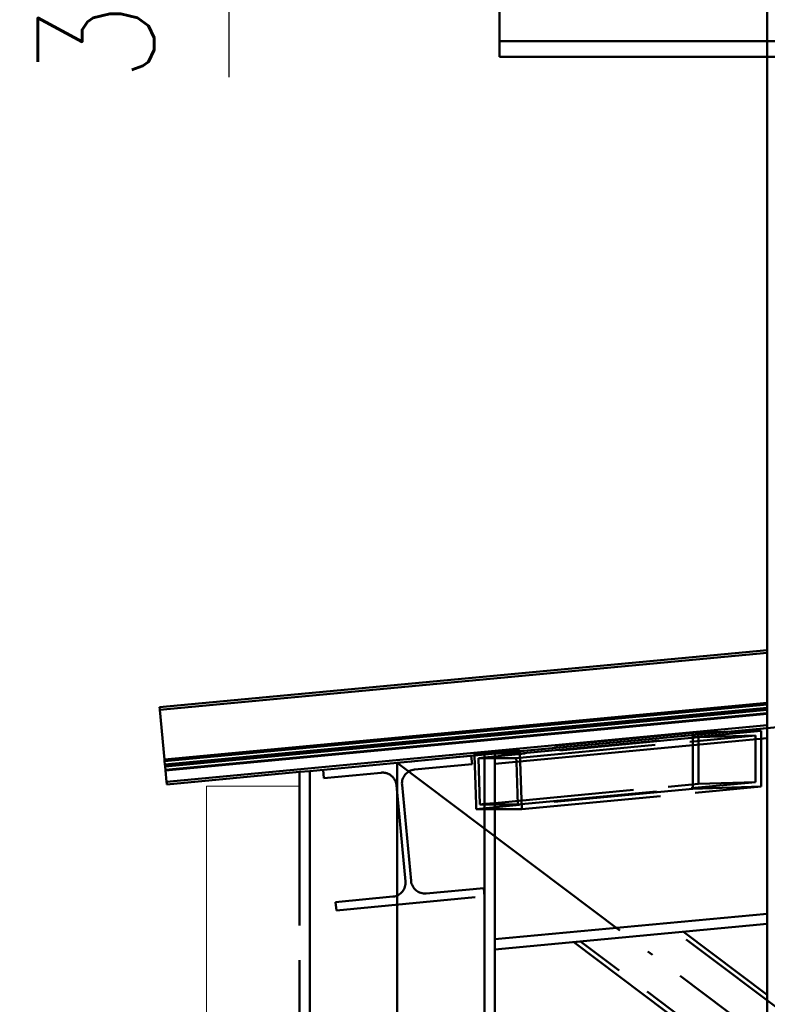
# Paper-space layout 'Layout1' of a CAD drawing. Extents: x -2 to 1033, y -36 to 596.
# Tile 240 of 256: x 350 to 366, y 499 to 520. Entities that reach past the tile are written whole.
import ezdxf

# ---------------------------------------------------------------- set-up
doc = ezdxf.new("R2010")
doc.units = 0
doc.linetypes.add('ACAD_ISO02W100', pattern=[15, 12, -3])
doc.linetypes.add('ACAD_ISO04W100', pattern=[30.5, 24, -3, 0.5, -3])
doc.layers.get('0').update_dxf_attribs({"linetype": 'CONTINUOUS'})
doc.layers.get('DEFPOINTS').update_dxf_attribs({"color": 132, "linetype": 'CONTINUOUS'})
for name, color, linetype, lineweight in [('SS_KOTY', 3, 'CONTINUOUS', 25), ('SS_PLOŠINA', 91, 'CONTINUOUS', 50), ('SS_PODKLADY_PANELY', 9, 'CONTINUOUS', 13), ('SS_SLOUPY KRAJNÍ', 143, 'CONTINUOUS', 50), ('SS_VAZNICE', 123, 'CONTINUOUS', 50), ('SS_ZEBRIK KOŠ', 75, 'CONTINUOUS', 50), ('SS_ZTUŽENÍ STĚNY', 203, 'CONTINUOUS', 50), ('SS_ZTUŽENÍ STŘECHA', 211, 'CONTINUOUS', 50)]:
    doc.layers.add(name, color=color, linetype=linetype, lineweight=lineweight)
doc.layers.add('SS_PLECHY', color=7, linetype='CONTINUOUS', lineweight=50, true_color=0xb47846)
doc.styles.add('ROMANS', font='romans.shx', dxfattribs={"width": 0.8})
doc.dimstyles.new('A-1_(2.5)_50AS', dxfattribs={"dimtxt": 2.5, "dimasz": 2, "dimexe": 1, "dimexo": 2, "dimgap": 0, "dimtad": 0, "dimdec": 1, "dimlfac": 50, "dimrnd": 1, "dimtxsty": 'ROMANS', "dimblk1": 'OBLIQUE', "dimblk2": 'OBLIQUE', "dimsah": 1, "dimcen": 2, "dimclrd": 256, "dimclre": 256, "dimclrt": 256, "dimadec": 1, "dimazin": 2, "dimtfac": 0.714286, "dimtdec": 1, "dimtmove": 0, "dimatfit": 3, "dimldrblk": 'OPEN', "dimfxl": 1, "dimtvp": 1.142857, "dimtfill": 1, "dimtolj": 1, "dimlwd": -1, "dimlwe": -1, "dimarcsym": 0})

# ---------------------------------------------------------------- blocks, each defined once
blk = doc.blocks.new('_Oblique')
at = {"color": 0, "linetype": 'ByBlock', "lineweight": -2}
blk.add_line((-0.5, -0.5), (0.5, 0.5), dxfattribs=at)
blk = doc.blocks.new('*D32')
at = {"layer": 'DEFPOINTS', "color": 0, "transparency": 16777216}
for p in [(360.006, 524.985), (354.182, 524.385), (360.006, 524.385)]:
    blk.add_point(p, dxfattribs=at)
at = {"layer": 'SS_KOTY', "transparency": 16777216}
for p, q in [((358.006, 524.985), (353.182, 524.985)), ((354.182, 524.985), (354.182, 524.385)), ((358.006, 524.385), (353.182, 524.385)), ((354.182, 524.385), (354.182, 519.147))]:
    blk.add_line(p, q, dxfattribs=at)
at = {"layer": 'SS_KOTY', "transparency": 16777216, "xscale": 2, "yscale": 2, "zscale": 2}
for p, rotation in [((354.182, 524.985), 90), ((354.182, 524.385), 270)]:
    blk.add_blockref('_Oblique', p, dxfattribs=dict(at, rotation=rotation))
at = {"layer": 'SS_KOTY', "transparency": 16777216, "insert": (351.325, 520.766), "char_height": 2.5, "attachment_point": 5, "rotation": 90, "style": 'ROMANS', "bg_fill": 3, "box_fill_scale": 1.1, "bg_fill_color": 256, "bg_fill_true_color": 13158600, "bg_fill_transparency": 0}
blk.add_mtext('\\A1;30', dxfattribs=at)
blk = doc.blocks.new('_OPEN')
at = {"color": 0, "linetype": 'ByBlock'}
for p, q in [((-1, 0.167), (0, 0)), ((0, 0), (-1, -0.167)), ((0, 0), (-1, 0))]:
    blk.add_line(p, q, dxfattribs=at)

psp = doc.layouts.get("Layout1")

# ---------------------------------------------------------------- linework, layer by layer
at = {"layer": 'SS_PLECHY', "color": 5, "linetype": 'Continuous', "ltscale": 0.25}
for p, q in [((365.7698, 506.8119), (352.6938, 505.5812)), ((352.6992, 505.5231), (365.7698, 506.7533)), ((352.7996, 504.457), (365.7698, 505.6777)), ((352.803, 504.4208), (365.7698, 505.6412)), ((352.6938, 505.5812), (352.6973, 505.5433)), ((352.6973, 505.5433), (352.6992, 505.5231)), ((352.6992, 505.5231), (352.7996, 504.457)), ((352.8097, 504.3498), (365.7698, 505.5696)), ((352.8137, 504.3071), (365.7698, 505.5265)), ((365.7698, 505.4514), (352.8207, 504.2327)), ((352.8217, 504.2217), (365.7698, 505.4404)), ((352.8448, 503.9767), (365.7698, 505.1932)), ((355.9263, 504.2081), (359.6863, 504.562)), ((352.7996, 504.457), (352.8012, 504.4399)), ((352.8012, 504.4399), (352.803, 504.4208)), ((352.803, 504.4208), (352.8097, 504.3498)), ((352.803, 504.4208), (352.8046, 504.4033)), ((352.8097, 504.3498), (352.8118, 504.3273)), ((352.8118, 504.3273), (352.8137, 504.3071)), ((352.8137, 504.3071), (352.8147, 504.2961)), ((352.8137, 504.3071), (352.8207, 504.2327)), ((352.8147, 504.2961), (352.8207, 504.2327)), ((352.8207, 504.2327), (352.8217, 504.2217)), ((352.8217, 504.2217), (352.8448, 503.9767)), ((352.8502, 503.9186), (355.7063, 504.1874)), ((352.8448, 503.9767), (352.8467, 503.9565)), ((352.8467, 503.9565), (352.8502, 503.9186))]:
    psp.add_line(p, q, dxfattribs=at)
at = {"layer": 'SS_PLOŠINA', "color": 3, "linetype": 'ACAD_ISO02W100', "ltscale": 0.25}
for p, q in [((365.7698, 519.925), (366.0419, 519.925)), ((366.0419, 519.585), (365.7698, 519.585))]:
    psp.add_line(p, q, dxfattribs=at)
at = {"layer": 'SS_PODKLADY_PANELY', "color": 9, "linetype": 'Continuous', "ltscale": 0.25}
for p, q in [((355.7063, 503.885), (353.7063, 503.885)), ((353.7063, 503.885), (353.7063, 376.385))]:
    psp.add_line(p, q, dxfattribs=at)
at = {"layer": 'SS_SLOUPY KRAJNÍ', "color": 7, "linetype": 'ACAD_ISO04W100', "ltscale": 0.25}
for p in [(442.8063, 512.385), (357.8063, 376.385)]:
    psp.add_line(p, (357.8063, 504.385), dxfattribs=at)
at = {"layer": 'SS_SLOUPY KRAJNÍ', "color": 1, "linetype": 'Continuous', "ltscale": 0.25}
for p, q in [((359.9064, 504.5827), (365.7698, 505.1345)), ((359.9064, 504.3617), (365.7698, 504.9136)), ((359.6863, 504.562), (359.9063, 504.5827)), ((359.6863, 504.562), (359.6863, 377.1851)), ((359.9064, 504.3617), (359.9064, 504.5827)), ((359.9063, 377.1851), (359.9063, 504.3617)), ((355.7063, 504.1874), (355.9263, 504.2081)), ((355.7063, 504.1874), (355.7063, 503.885)), ((355.9263, 377.1851), (355.9263, 504.2081)), ((359.9064, 500.5851), (365.7698, 501.137)), ((359.9064, 500.3641), (365.7698, 500.916))]:
    psp.add_line(p, q, dxfattribs=at)
at = {"layer": 'SS_SLOUPY KRAJNÍ', "color": 3, "linetype": 'ACAD_ISO02W100', "ltscale": 0.25}
psp.add_line((355.7063, 503.885), (355.7063, 377.1851), dxfattribs=at)
at = {"layer": 'SS_VAZNICE', "color": 7, "linetype": 'ACAD_ISO04W100', "ltscale": 0.25}
psp.add_line((357.8063, 504.385), (357.8063, 504.385), dxfattribs=at)
at = {"layer": 'SS_VAZNICE', "color": 3, "linetype": 'ACAD_ISO02W100', "ltscale": 0.25}
for p, q in [((358.1816, 504.2396), (359.4162, 504.3558)), ((359.3993, 504.5349), (359.4162, 504.3558)), ((356.2302, 504.0559), (356.2134, 504.2351)), ((356.2302, 504.0559), (357.4648, 504.1721)), ((358.106, 501.8419), (357.9111, 503.9128)), ((357.7916, 503.9015), (357.9865, 501.8307)), ((359.6673, 501.6875), (358.4327, 501.5714)), ((359.6842, 501.5083), (359.6673, 501.6875)), ((357.7159, 501.5039), (356.4814, 501.3877)), ((356.4814, 501.3877), (356.4982, 501.2085)), ((356.4982, 501.2085), (359.6842, 501.5083))]:
    psp.add_line(p, q, dxfattribs=at)
at = {"layer": 'SS_VAZNICE', "color": 3, "linetype": 'ACAD_ISO02W100', "ltscale": 0.25, "extrusion": (-6.76898e-15, -2.05186e-14, -1)}
psp.add_arc((-357.4929, 503.8734), 0.3, 84.62329, 174.62329, dxfattribs=at)
at = {"layer": 'SS_VAZNICE', "color": 3, "linetype": 'ACAD_ISO02W100', "ltscale": 0.25, "extrusion": (1.23113e-14, -3.86375e-15, -1)}
psp.add_arc((-358.2097, 503.9409), 0.3, 354.62329, 84.62329, dxfattribs=at)
at = {"layer": 'SS_VAZNICE', "color": 3, "linetype": 'ACAD_ISO02W100', "ltscale": 0.25, "extrusion": (4.84553e-15, -9.90972e-15, -1)}
psp.add_arc((-357.6878, 501.8026), 0.3, 174.62329, 264.62329, dxfattribs=at)
at = {"layer": 'SS_VAZNICE', "color": 3, "linetype": 'ACAD_ISO02W100', "ltscale": 0.25, "extrusion": (-1.76512e-14, -9.04868e-15, -1)}
psp.add_arc((-358.4046, 501.87), 0.3, 264.62329, 354.62329, dxfattribs=at)
at = {"layer": 'SS_ZEBRIK KOŠ', "color": 1, "linetype": 'Continuous', "ltscale": 0.25}
psp.add_line((365.7698, 546.985), (365.7698, 420.885), dxfattribs=at)
at = {"layer": 'SS_ZEBRIK KOŠ', "color": 7, "linetype": 'ACAD_ISO04W100', "ltscale": 0.25, "extrusion": (5.47382e-48, 1, 6.12323e-17)}
psp.add_arc((-373.0063, 0, 515.585), 7, 340.29515, 199.70485, dxfattribs=at)
at = {"layer": 'SS_ZTUŽENÍ STĚNY', "color": 7, "linetype": 'ACAD_ISO04W100', "ltscale": 0.25}
psp.add_line((357.8063, 504.385), (442.8063, 440.385), dxfattribs=at)
at = {"layer": 'SS_ZTUŽENÍ STĚNY', "color": 3, "linetype": 'ACAD_ISO02W100', "ltscale": 0.25}
for p, q in [((441.3161, 442.3834), (363.8211, 500.7325)), ((440.474, 441.2649), (361.7522, 500.5378))]:
    psp.add_line(p, q, dxfattribs=at)
at = {"layer": 'SS_ZTUŽENÍ STĚNY', "color": 1, "linetype": 'Continuous', "ltscale": 0.25}
for p, q in [((363.9688, 500.7465), (365.7698, 499.3904)), ((361.7522, 500.5378), (361.6044, 500.5239)), ((365.7698, 497.3876), (361.6044, 500.5239))]:
    psp.add_line(p, q, dxfattribs=at)
at = {"layer": 'SS_ZTUŽENÍ STŘECHA', "color": 7, "linetype": 'ACAD_ISO04W100', "ltscale": 0.25}
psp.add_line((364.9054, 505.0532), (357.8063, 504.385), dxfattribs=at)
at = {"layer": 'SS_ZTUŽENÍ STŘECHA', "color": 3, "linetype": 'ACAD_ISO02W100', "ltscale": 0.25}
for p, q in [((364.1696, 505.03), (359.4693, 504.5876)), ((360.3694, 504.4877), (365.5186, 504.9724)), ((360.4478, 504.5876), (365.6412, 505.0764)), ((364.1707, 505.03), (364.1696, 505.03)), ((364.1696, 503.8282), (364.1696, 505.03)), ((365.5186, 505.0725), (364.1707, 505.03)), ((365.5186, 504.9724), (364.2922, 504.9337)), ((365.6412, 505.0764), (365.5186, 505.0725)), ((365.5186, 503.9709), (365.5186, 504.9724)), ((365.6412, 503.8746), (365.6412, 505.0764)), ((364.2922, 504.9337), (359.9064, 504.5209)), ((364.2922, 503.9322), (364.2922, 504.9337)), ((359.4693, 504.5876), (359.4702, 504.5617)), ((359.4693, 504.5876), (360.4478, 504.5876)), ((359.4702, 504.5617), (359.4708, 504.5417)), ((360.4478, 504.5876), (360.4533, 504.4132)), ((359.4708, 504.5417), (359.504, 503.4892)), ((359.6863, 504.5002), (359.554, 504.4877)), ((359.554, 504.4877), (359.5855, 503.4892)), ((359.554, 504.4877), (360.3694, 504.4877)), ((359.9063, 504.5209), (359.6863, 504.5002)), ((360.3694, 504.4877), (360.372, 504.4055)), ((360.372, 504.4055), (360.4009, 503.4892)), ((360.4533, 504.4132), (360.4856, 503.3894)), ((359.9064, 503.5194), (364.2922, 503.9322)), ((360.4009, 503.4892), (365.5186, 503.9709)), ((365.5186, 503.9709), (364.2922, 503.9322)), ((364.1696, 503.8282), (359.5071, 503.3894)), ((360.4856, 503.3894), (365.6412, 503.8746)), ((365.6412, 503.8746), (364.1696, 503.8282)), ((359.504, 503.4892), (359.5071, 503.3894)), ((359.5855, 503.4892), (359.6863, 503.4987)), ((359.5855, 503.4892), (360.4009, 503.4892)), ((359.6863, 503.4987), (359.9063, 503.5194)), ((359.5071, 503.3894), (360.4856, 503.3894))]:
    psp.add_line(p, q, dxfattribs=at)

# ---------------------------------------------------------------- dimensions: what is measured, and where the dimension line sits
at = {"layer": 'SS_KOTY'}
dim = psp.add_linear_dim(base=(354.182, 524.385), p1=(360.0063, 524.985), p2=(360.0063, 524.385), angle=90, dimstyle='A-1_(2.5)_50AS', dxfattribs=at)
dim.commit()
dim.dimension.update_dxf_attribs({"geometry": '*D32', "text_midpoint": (351.3249, 520.766)})

# ---------------------------------------------------------------- next in the draw order: linework, layer by layer
at = {"layer": 'SS_PLOŠINA', "color": 1, "linetype": 'Continuous', "ltscale": 0.25}
for p, q in [((360.0063, 524.385), (360.0063, 519.585)), ((360.0063, 519.925), (365.7698, 519.925)), ((365.7698, 519.585), (360.0063, 519.585))]:
    psp.add_line(p, q, dxfattribs=at)

doc.saveas('drawing.dxf')
